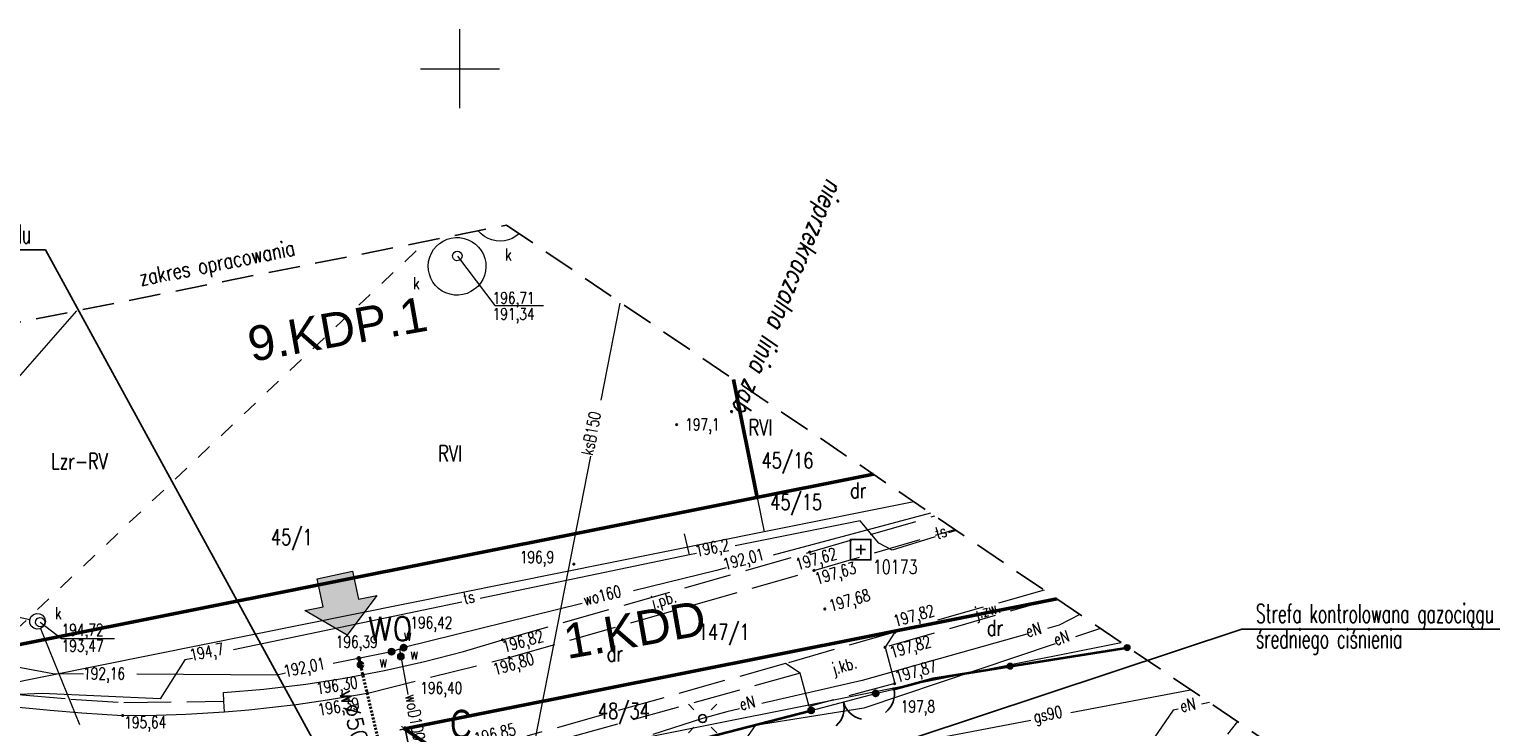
# Model space of a CAD drawing. Header units: centimetres. Extents: x 7405963 to 7406311, y 5744969 to 5745352.
# Tile 17 of 23: x 7406023 to 7406115, y 5745308 to 5745352. Entities that reach past the tile are written whole.
import ezdxf
from ezdxf import colors
from ezdxf.entities.mleader import LeaderData, LeaderLine
from ezdxf.enums import TextEntityAlignment as Align
from ezdxf.math import Vec2, Vec3

# ---------------------------------------------------------------- set-up
doc = ezdxf.new("R2010")
doc.units = ezdxf.units.CM
doc.header["$LTSCALE"] = 2
doc.header["$MEASUREMENT"] = 0
for name, pattern in [('0', [1.5, 1, -0.5]), ('1053', [2, 1.5, -0.5]), ('2', [2, 1.5, -0.5]), ('2217', [2, 1.5, -0.5]), ('2218', [1, 0.5, -0.5]), ('3901', [0]), ('DOT2', [3.175, 0, -3.175]), ('HIDDEN', [9.525, 6.35, -3.175])]:
    doc.linetypes.add(name, pattern=pattern)
for name, color, linetype, lineweight in [('_B-KD brudna', 26, 'Continuous', 40), ('_B-woda', 140, 'Continuous', 40), ('A-teksty', 7, 'Continuous', 18), ('AA KRAWEZNIKI', 18, 'Continuous', 70), ('OPISY', 70, 'Continuous', 18), ('w_opis wod_kan', 18, 'Continuous', 30), ('w_wsp', 10, 'Continuous', 30), ('ZJAZD', 10, 'Continuous', 9)]:
    doc.layers.add(name, color=color, linetype=linetype, lineweight=lineweight)
for name, color, linetype in [('BRAMA', 42, 'Continuous'), ('DZIALKI', 98, 'Continuous'), ('DZIALKI-OPIS', 98, 'Continuous'), ('ENERGIA', 10, 'Continuous'), ('ENERGIA-OPIS', 10, 'Continuous'), ('GAZ', 50, 'Continuous'), ('GAZ-OPIS', 7, 'Continuous'), ('JEZDNIA', 7, '1053'), ('JEZDNIA-OPIS', 7, '2'), ('KANALIZACJA', 36, 'Continuous'), ('KANALIZACJA-OPIS', 38, 'Continuous'), ('KONTURY-OPIS', 98, '2217'), ('LATARNIE', 1, 'Continuous'), ('MDCP_nowa', 7, 'Continuous'), ('MPZP', 70, 'Continuous'), ('OSNOWA', 7, 'Continuous'), ('OSNOWA-OPIS', 7, 'Continuous'), ('PLOT', 48, '3901'), ('RZEDNE', 7, 'Continuous'), ('SIATKA', 7, 'Continuous'), ('STUDNIA_PODZIEMNA', 28, 'Continuous'), ('STUDZIENKA', 98, 'Continuous'), ('TELEFON', 30, 'Continuous'), ('TELEFON-OPIS', 30, 'Continuous'), ('UZYTKI', 98, '2218'), ('UZYTKI-OPIS', 98, '2218'), ('WLAZ_OKRAGLY', 42, 'Continuous'), ('WODOC-OPIS', 5, 'Continuous'), ('WODOCIAG', 5, 'Continuous'), ('zakres', 7, '0'), ('ZASUWA', 5, 'Continuous')]:
    doc.layers.add(name, color=color, linetype=linetype)
doc.styles.add('Arial-Bold', font='arial.ttf', dxfattribs={"width": 0.75})
doc.styles.add('RomanS', font='romans.shx', dxfattribs={"width": 0.75})
doc.styles.add('STYL1', font='SIMPLEX.SHX', dxfattribs={"width": 0.8})
doc.styles.add('STYL_ARIAL', font='simplex', dxfattribs={"width": 0.75, "oblique": 0.1})
doc.styles.add('Łukasz', font='simplex.shx')
doc.dimstyles.new('Mapa500', dxfattribs={"dimtxt": 0.9, "dimasz": 0.007, "dimexe": 0.3, "dimexo": 0, "dimgap": 0.3, "dimtad": 1, "dimrnd": 0.01, "dimzin": 9, "dimtxsty": 'RomanS', "dimblk": 'ZASIECZKA POMOCNICZA', "dimcen": 0.25, "dimclrd": 3, "dimclre": 256, "dimclrt": 256, "dimadec": 0, "dimazin": 2, "dimtp": 5, "dimtfac": 1, "dimtofl": 0, "dimtmove": 0, "dimatfit": 3, "dimfxl": 1, "dimtolj": 1, "dimtzin": 0, "dimlwe": 5, "dimarcsym": 0})

# ---------------------------------------------------------------- blocks, each defined once
blk = doc.blocks.new('*U311')
at = {"color": 250, "linetype": 'ByBlock', "style": 'RomanS', "oblique": 12, "width": 0.75}
blk.add_text('nieprzekraczalna linia zab.', height=1.2, dxfattribs=at).set_placement((-53.927, 18.393), align=Align.MIDDLE_CENTER)
blk = doc.blocks.new('ZASIECZKA POMOCNICZA')
for p, q in [((-22, 0), (22, 0)), ((0, 50), (0, -50))]:
    blk.add_line(p, q)
at = {"const_width": 10}
blk.add_lwpolyline([(-30, -30), (30, 30)], dxfattribs=at)
blk = doc.blocks.new('*D807')
at = {"layer": 'MPZP', "linetype": 'DOT2', "lineweight": 5}
for p, q in [((7406046.49, 5745308.22), (7406046.834, 5745308.289)), ((7406047.155, 5745304.886), (7406047.499, 5745304.954))]:
    blk.add_line(p, q, dxfattribs=at)
at = {"layer": 'MPZP', "color": 3, "lineweight": -2}
blk.add_line((7406046.542, 5745308.223), (7406047.203, 5745304.902), dxfattribs=at)
at = {"layer": 'MPZP', "color": 3, "lineweight": -2, "xscale": 0.006999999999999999, "yscale": 0.006999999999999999, "zscale": 0.006999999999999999}
for p, rotation in [((7406046.54, 5745308.23), 101.2731383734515), ((7406047.205, 5745304.896), 281.2731383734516)]:
    blk.add_blockref('ZASIECZKA POMOCNICZA', p, dxfattribs=dict(at, rotation=rotation))
at = {"layer": 'MPZP', "insert": (7406047.809, 5745306.14), "char_height": 0.9, "attachment_point": 5, "rotation": 281.27314, "style": 'RomanS'}
blk.add_mtext('\\A1;3,4', dxfattribs=at)
blk = doc.blocks.new('SS')
blk.add_hatch(color=256).paths.add_polyline_path([(0, 0), (2.084, 2.306), (2.084, 1.122), (3.892, 1.122), (3.892, -1.174), (2.084, -1.174), (2.084, -2.358)])
for p, q in [((0, 0), (2.084, 2.306)), ((2.084, 2.306), (2.084, 1.122)), ((2.084, 1.122), (3.892, 1.122)), ((3.892, 1.122), (3.892, -1.174)), ((2.084, -2.358), (0, 0)), ((3.892, -1.174), (2.084, -1.174)), ((2.084, -1.174), (2.084, -2.358))]:
    blk.add_line(p, q)
blk = doc.blocks.new('OTOB')
at = {"color": 0}
for centre, start, end in [((-1.5, 0), 0, 63.26058), ((1.5, 0), 116.73942, 180)]:
    blk.add_arc(centre, 1.5, start, end, dxfattribs=at)
blk = doc.blocks.new('KOGR')
at = {"color": 0}
for radius in [0.2, 0.18, 0.16, 0.14, 0.12, 0.1, 0.08, 0.06, 0.04, 0.02]:
    blk.add_circle((0, 0), radius, dxfattribs=at)
blk = doc.blocks.new('OTOF')
at = {"color": 0}
blk.add_arc((1.5, 0), 1.5, 116.73942, 180, dxfattribs=at)
blk = doc.blocks.new('SUEO')
at = {"color": 0}
for p, q in [((-0.9, 0.9), (-0.55, 0.55)), ((0.9, 0.9), (0.55, 0.55)), ((-0.9, -0.9), (-0.55, -0.55)), ((0.9, -0.9), (0.55, -0.55))]:
    blk.add_line(p, q, dxfattribs=at)
blk.add_circle((0, 0), 0.25, dxfattribs=at)
blk = doc.blocks.new('SUWW')
at = {"color": 0}
for radius in [0.2, 0.18, 0.16, 0.14, 0.12, 0.1, 0.08, 0.06, 0.04, 0.02]:
    blk.add_circle((0, 0), radius, dxfattribs=at)
blk = doc.blocks.new('OTRS')
at = {"color": 0}
blk.add_circle((0, 0), 0.05, dxfattribs=at)
blk = doc.blocks.new('OSSP')
at = {"color": 0}
for p, q in [((-0.3, 0), (0.3, 0)), ((0, 0.3), (0, -0.3))]:
    blk.add_line(p, q, dxfattribs=at)
blk.add_lwpolyline([(-0.65, -0.65), (0.65, -0.65), (0.65, 0.65), (-0.65, 0.65)], close=True, dxfattribs=at)
blk = doc.blocks.new('A$7E8815FB1995')
at = {"layer": 'BRAMA', "color": 7, "lineweight": 18}
for p, q in [((-27.784, 9.393), (-23.709, 10.473)), ((-23.709, 10.473), (-22.552, 10.747))]:
    blk.add_line(p, q, dxfattribs=at)
at = {"layer": 'DZIALKI', "color": 7, "lineweight": 18}
for p, q in [((-92.51, 13.84), (-74.233, 34.68)), ((-32.688, 30.343), (-31.19, 22.87)), ((-31.19, 22.87), (-23.843, 24.335)), ((-31.19, 22.87), (-30.75, 20.69)), ((-21.284, 22.596), (-30.75, 20.69)), ((-30.75, 20.69), (-82.53, 10.27)), ((-12.234, 16.448), (-53.51, 8.22)), ((-49.46, 5.46), (-8.172, 13.688))]:
    blk.add_line(p, q, dxfattribs=at)
at = {"layer": 'ENERGIA', "color": 10, "lineweight": 18}
for p, q in [((-10.792, 15.468), (-12.101, 14.786)), ((-14.147, 14.212), (-24.553, 11.292)), ((-12.101, 14.786), (-12.844, 14.577)), ((-9.484, 14.579), (-11.063, 14.048)), ((-12.344, 13.616), (-24.444, 9.543)), ((-24.553, 11.292), (-30.894, 9.82)), ((-33.127, 9.301), (-34.65, 8.878)), ((-32.311, 9.491), (-33.127, 9.301)), ((-24.444, 9.543), (-31.336, 8.44)), ((-4.88, 9.41), (-6.559, 6.992)), ((-4.564, 9.475), (-4.88, 9.41)), ((-2.578, 9.888), (-3.084, 9.782)), ((-34.65, 8.878), (-37.808, 7.859)), ((-31.336, 8.44), (-34.506, 3.907))]:
    blk.add_line(p, q, dxfattribs=at)
at = {"layer": 'GAZ', "color": 56, "lineweight": 18}
for p, q in [((-11.348, 9.257), (-3.779, 10.704)), ((-52.305, 1.479), (-13.889, 8.771)), ((-0.817, 8.691), (-1.447, 7.896))]:
    blk.add_line(p, q, dxfattribs=at)
at = {"layer": 'JEZDNIA', "color": 7, "linetype": '2', "lineweight": 18}
for p, q in [((-27.88, 19.41), (-19.966, 21.701)), ((-27.61, 18.25), (-18.703, 20.843)), ((-47.31, 13.86), (-27.88, 19.41)), ((-46.89, 12.74), (-27.61, 18.25)), ((-13.055, 17.005), (-22.49, 14.34)), ((-12.309, 16.499), (-23.11, 13.39)), ((-22.49, 14.34), (-29.41, 12.36)), ((-22.49, 14.34), (-23.11, 13.39)), ((-52.241, 12.487), (-49.778, 13.127)), ((-49.778, 13.127), (-47.31, 13.86)), ((-23.11, 13.39), (-22.5, 11.09)), ((-55.744, 10.515), (-46.89, 12.74)), ((-54.776, 11.918), (-52.241, 12.487)), ((-29.41, 12.36), (-45.77, 7.76)), ((-28.47, 11.75), (-29.41, 12.36)), ((-59.745, 11.062), (-57.303, 11.44)), ((-57.303, 11.44), (-56.1, 11.66)), ((-56.1, 11.66), (-54.776, 11.918)), ((-28.47, 11.75), (-45.5, 6.99)), ((-27.91, 9.64), (-28.47, 11.75)), ((-77.955, 10.395), (-74.616, 10.107)), ((-64.96, 10.52), (-62.396, 10.738)), ((-64.946, 9.97), (-64.96, 10.52)), ((-62.396, 10.738), (-59.745, 11.062)), ((-58.387, 10.055), (-56.474, 10.375)), ((-56.474, 10.375), (-55.744, 10.515)), ((-22.5, 11.09), (-27.91, 9.64)), ((-77.907, 9.603), (-75.917, 9.409)), ((-75.917, 9.409), (-73.923, 9.243)), ((-74.616, 10.107), (-71.27, 9.9)), ((-71.27, 9.9), (-64.95, 9.97)), ((-67.337, 9.157), (-64.9, 9.3)), ((-64.9, 9.3), (-64.946, 9.97)), ((-64.9, 9.3), (-63.348, 9.436)), ((-63.348, 9.436), (-60.358, 9.773)), ((-60.358, 9.773), (-58.387, 10.055)), ((-73.923, 9.243), (-71.34, 9.07)), ((-71.34, 9.07), (-69.188, 9.092)), ((-69.188, 9.092), (-67.337, 9.157))]:
    blk.add_line(p, q, dxfattribs=at)
at = {"layer": 'KANALIZACJA', "color": 34, "lineweight": 18}
for p, q in [((-41.059, 29.029), (-39.857, 35.168)), ((-41.752, 25.486), (-45.65, 5.56)), ((-100.608, 20.28), (-77.212, 15.141)), ((-76.535, 14.571), (-74.065, 8.509))]:
    blk.add_line(p, q, dxfattribs=at)
at = {"layer": 'KANALIZACJA-OPIS', "color": 34, "lineweight": 18}
for p, q in [((-50.164, 38.148), (-47.791, 35.01)), ((-47.791, 35.01), (-44.708, 35.01)), ((-76.553, 14.974), (-75.214, 13.948)), ((-75.214, 13.948), (-71.856, 13.948))]:
    blk.add_line(p, q, dxfattribs=at)
at = {"layer": 'PLOT', "color": 7, "linetype": '3901', "lineweight": 35}
for p, q in [((-20.076, 11.418), (-7.717, 13.379)), ((-22.552, 10.747), (-20.076, 11.418)), ((-47.218, 4.387), (-27.784, 9.393))]:
    blk.add_line(p, q, dxfattribs=at)
at = {"layer": 'PLOT', "color": 7}
for centre, radius in [((-7.795, 13.367), 0.175), ((-7.795, 13.367), 0.158), ((-7.795, 13.367), 0.14), ((-7.795, 13.367), 0.122), ((-7.795, 13.367), 0.105), ((-7.795, 13.367), 0.0875), ((-7.795, 13.367), 0.07), ((-7.795, 13.367), 0.0525), ((-7.795, 13.367), 0.035), ((-15.202, 12.191), 0.175), ((-15.202, 12.191), 0.158), ((-15.202, 12.191), 0.14), ((-15.202, 12.191), 0.122), ((-15.202, 12.191), 0.105), ((-15.202, 12.191), 0.0875), ((-15.202, 12.191), 0.07), ((-15.202, 12.191), 0.0525), ((-15.202, 12.191), 0.035)]:
    blk.add_circle(centre, radius, dxfattribs=at)
at = {"layer": 'SIATKA', "color": 7, "lineweight": 18}
for p, q in [((-50, 47.5), (-50, 52.5)), ((-52.5, 50), (-47.5, 50))]:
    blk.add_line(p, q, dxfattribs=at)
at = {"layer": 'STUDNIA_PODZIEMNA', "color": 34, "lineweight": 18}
for p, q in [((-51.493, 38.763), (-51.289, 38.945)), ((-51.289, 38.945), (-51.061, 39.094)), ((-51.061, 39.094), (-50.813, 39.207)), ((-50.813, 39.207), (-50.55, 39.281)), ((-50.55, 39.281), (-50.28, 39.316)), ((-50.28, 39.316), (-50.007, 39.311)), ((-50.007, 39.311), (-49.738, 39.264)), ((-49.738, 39.264), (-49.48, 39.179)), ((-49.48, 39.179), (-49.236, 39.055)), ((-49.236, 39.055), (-49.014, 38.897)), ((-49.014, 38.897), (-48.818, 38.707)), ((-48.661, 39.551), (-48.843, 39.741)), ((-48.452, 39.389), (-48.661, 39.551)), ((-48.222, 39.26), (-48.452, 39.389)), ((-47.976, 39.166), (-48.222, 39.26)), ((-47.718, 39.109), (-47.976, 39.166)), ((-47.455, 39.091), (-47.718, 39.109)), ((-47.192, 39.111), (-47.455, 39.091)), ((-46.935, 39.17), (-47.192, 39.111)), ((-46.689, 39.265), (-46.935, 39.17)), ((-46.46, 39.396), (-46.689, 39.265)), ((-46.253, 39.559), (-46.46, 39.396)), ((-51.981, 37.804), (-51.914, 38.069)), ((-51.914, 38.069), (-51.809, 38.321)), ((-51.809, 38.321), (-51.668, 38.554)), ((-51.668, 38.554), (-51.493, 38.763)), ((-48.818, 38.707), (-48.653, 38.49)), ((-48.653, 38.49), (-48.521, 38.251)), ((-48.521, 38.251), (-48.427, 37.995)), ((-48.427, 37.995), (-48.372, 37.728)), ((-52.007, 37.533), (-51.981, 37.804)), ((-51.992, 37.26), (-52.007, 37.533)), ((-51.937, 36.993), (-51.992, 37.26)), ((-51.843, 36.737), (-51.937, 36.993)), ((-48.384, 37.184), (-48.45, 36.919)), ((-48.357, 37.456), (-48.384, 37.184)), ((-48.372, 37.728), (-48.357, 37.456)), ((-51.711, 36.498), (-51.843, 36.737)), ((-51.546, 36.281), (-51.711, 36.498)), ((-51.35, 36.092), (-51.546, 36.281)), ((-51.128, 35.933), (-51.35, 36.092)), ((-48.871, 36.225), (-49.075, 36.043)), ((-48.696, 36.434), (-48.871, 36.225)), ((-48.555, 36.668), (-48.696, 36.434)), ((-48.45, 36.919), (-48.555, 36.668)), ((-50.885, 35.81), (-51.128, 35.933)), ((-50.626, 35.724), (-50.885, 35.81)), ((-50.357, 35.678), (-50.626, 35.724)), ((-50.084, 35.672), (-50.357, 35.678)), ((-49.814, 35.707), (-50.084, 35.672)), ((-49.551, 35.781), (-49.814, 35.707)), ((-49.303, 35.895), (-49.551, 35.781)), ((-49.075, 36.043), (-49.303, 35.895))]:
    blk.add_line(p, q, dxfattribs=at)
at = {"layer": 'STUDZIENKA', "color": 7, "lineweight": 18}
for p, q in [((-77.215, 15.122), (-77.137, 15.315)), ((-77.209, 14.915), (-77.215, 15.122)), ((-77.118, 14.728), (-77.209, 14.915)), ((-77.137, 15.315), (-76.987, 15.459)), ((-76.987, 15.459), (-76.791, 15.529)), ((-76.791, 15.529), (-76.584, 15.514)), ((-76.584, 15.514), (-76.401, 15.416)), ((-76.401, 15.416), (-76.273, 15.252)), ((-76.26, 14.845), (-76.377, 14.673)), ((-76.273, 15.252), (-76.224, 15.05)), ((-76.224, 15.05), (-76.26, 14.845)), ((-76.959, 14.593), (-77.118, 14.728)), ((-76.76, 14.535), (-76.959, 14.593)), ((-76.554, 14.564), (-76.76, 14.535)), ((-76.377, 14.673), (-76.554, 14.564))]:
    blk.add_line(p, q, dxfattribs=at)
at = {"layer": 'TELEFON', "color": 30, "lineweight": 18}
for p, q in [((-24.69, 21.4), (-32.595, 19.818)), ((-23.5, 19.97), (-24.69, 21.4)), ((-35.481, 19.24), (-35.804, 20.565)), ((-19.939, 20.369), (-22.664, 19.542)), ((-18.603, 20.775), (-19.1, 20.624)), ((-22.664, 19.542), (-23.5, 19.97)), ((-35.481, 19.24), (-48.725, 16.479)), ((-35.046, 19.327), (-35.481, 19.24)), ((-49.872, 16.24), (-64.327, 13.226)), ((-67.399, 12.585), (-68.974, 10.136)), ((-66.909, 12.687), (-67.399, 12.585)), ((-76.431, 10.47), (-78.811, 10.354)), ((-68.974, 10.136), (-76.431, 10.47))]:
    blk.add_line(p, q, dxfattribs=at)
at = {"layer": 'UZYTKI', "color": 86, "linetype": '2218', "lineweight": 18}
blk.add_line((-82.53, 10.27), (-52.123, 39.088), dxfattribs=at)
at = {"layer": 'WLAZ_OKRAGLY', "color": 7, "lineweight": 18}
for p, q in [((-50.463, 38.172), (-50.434, 38.278)), ((-50.452, 38.062), (-50.463, 38.172)), ((-50.401, 37.964), (-50.452, 38.062)), ((-50.434, 38.278), (-50.369, 38.367)), ((-50.319, 37.891), (-50.401, 37.964)), ((-50.369, 38.367), (-50.276, 38.427)), ((-50.276, 38.427), (-50.168, 38.448)), ((-50.168, 38.448), (-50.059, 38.429)), ((-50.059, 38.429), (-49.965, 38.372)), ((-49.922, 37.97), (-50.003, 37.895)), ((-49.965, 38.372), (-49.897, 38.285)), ((-49.874, 38.07), (-49.922, 37.97)), ((-49.897, 38.285), (-49.866, 38.18)), ((-49.866, 38.18), (-49.874, 38.07)), ((-50.215, 37.853), (-50.319, 37.891)), ((-50.105, 37.854), (-50.215, 37.853)), ((-50.003, 37.895), (-50.105, 37.854)), ((-76.85, 14.934), (-76.831, 15.088)), ((-76.79, 14.791), (-76.85, 14.934)), ((-76.831, 15.088), (-76.737, 15.212)), ((-76.737, 15.212), (-76.594, 15.272)), ((-76.594, 15.272), (-76.44, 15.252)), ((-76.44, 15.252), (-76.316, 15.158)), ((-76.275, 14.861), (-76.369, 14.737)), ((-76.316, 15.158), (-76.256, 15.015)), ((-76.256, 15.015), (-76.275, 14.861)), ((-76.667, 14.697), (-76.79, 14.791)), ((-76.513, 14.677), (-76.667, 14.697)), ((-76.369, 14.737), (-76.513, 14.677))]:
    blk.add_line(p, q, dxfattribs=at)
at = {"layer": 'WODOCIAG', "color": 5, "lineweight": 18}
for p, q in [((-20.229, 21.879), (-30.18, 19.211)), ((-33.769, 18.249), (-39.027, 16.952)), ((-33.166, 18.411), (-33.769, 18.249)), ((-42.274, 16.151), (-53.557, 13.368)), ((-75.761, 11.707), (-92.747, 14.851)), ((-54.328, 13.11), (-58.022, 12.354)), ((-53.829, 13.277), (-54.328, 13.11)), ((-53.557, 13.368), (-53.829, 13.277)), ((-53.829, 13.277), (-53.289, 10.4)), ((-73.817, 11.696), (-75.761, 11.707)), ((-61.564, 11.631), (-70.448, 11.678)), ((-61.03, 11.74), (-61.564, 11.631))]:
    blk.add_line(p, q, dxfattribs=at)
at = {"layer": 'zakres', "color": 7, "linetype": '0', "lineweight": 25}
for p, q in [((-82.686, 32.996), (-47.048, 40.099)), ((-47.048, 40.099), (54.916, -29.172))]:
    blk.add_line(p, q, dxfattribs=at)
at = {"layer": 'BRAMA', "color": 7}
for p in [(-23.709, 10.473), (-27.784, 9.393)]:
    blk.add_blockref('KOGR', p, dxfattribs=at)
for name, p, rotation in [('OTOF', (-22.552, 10.747), 192.0488799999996), ('OTOB', (-25.747, 9.933), 194.84576)]:
    blk.add_blockref(name, p, dxfattribs=dict(at, rotation=rotation))
at = {"layer": 'LATARNIE', "color": 7}
blk.add_blockref('SUEO', (-34.65, 8.878), dxfattribs=at)
at = {"layer": 'OSNOWA', "color": 7}
blk.add_blockref('OSSP', (-24.649, 19.566), dxfattribs=at)
at = {"layer": 'RZEDNE', "color": 7}
for p in [(-36.291, 27.473), (-27.88, 19.41), (-42.799, 18.646), (-27.61, 18.25), (-26.92, 15.81), (-47.31, 13.86), (-22.49, 14.34), (-23.11, 13.39), (-46.89, 12.74), (-56.1, 11.66), (-22.5, 11.09), (-55.85, 10.49), (-22.552, 10.747), (-71.34, 9.07)]:
    blk.add_blockref('OTRS', p, dxfattribs=at)
at = {"layer": 'ZASUWA', "color": 5}
for p in [(-54.328, 13.11), (-53.74, 12.805), (-53.557, 13.368)]:
    blk.add_blockref('SUWW', p, dxfattribs=at)
at = {"layer": 'DZIALKI-OPIS', "color": 7, "style": 'STYL_ARIAL', "width": 0.75}
for s, p in [('45/16', (-30.918, 25.714)), ('45/15', (-30.368, 23.077)), ('45/1', (-61.952, 20.86)), ('147/1', (-34.948, 14.852)), ('48/34', (-41.266, 9.859))]:
    blk.add_text(s, height=1, dxfattribs=at).set_placement(p, align=Align.TOP_LEFT)
at = {"layer": 'ENERGIA-OPIS', "color": 10, "style": 'STYL_ARIAL', "width": 0.75}
for rotation, p in [(15.6762, (-14.292, 14.735)), (18.6044, (-12.54, 14.2)), (13.0685, (-32.392, 10.129)), (11.7156, (-4.521, 10.011))]:
    blk.add_text('eN', height=0.75, rotation=rotation, dxfattribs=at).set_placement(p, align=Align.TOP_LEFT)
at = {"layer": 'GAZ-OPIS', "color": 56, "style": 'STYL_ARIAL', "width": 0.75}
blk.add_text('gs90', height=0.75, rotation=10.8241, dxfattribs=at).set_placement((-13.787, 9.356), align=Align.TOP_LEFT)
at = {"layer": 'JEZDNIA-OPIS', "color": 7, "style": 'STYL_ARIAL', "width": 0.75}
for s, rotation, p in [('j.pb.', 15.9493, (-38.016, 16.539)), ('j.zw.', 16.0603, (-17.531, 15.883)), ('j.kb.', 15.9673, (-26.566, 12.374))]:
    blk.add_text(s, height=0.75, rotation=rotation, dxfattribs=at).set_placement(p, align=Align.TOP_LEFT)
at = {"layer": 'KANALIZACJA-OPIS', "color": 34, "style": 'STYL_ARIAL', "width": 0.75}
for p in [(-46.938, 38.244), (-52.763, 36.425), (-75.413, 15.545)]:
    blk.add_text('k', height=0.75, dxfattribs=at).set_placement(p, align=Align.MIDDLE_CENTER)
for s, p in [('196,71', (-47.933, 35.12)), ('191,34', (-47.933, 34.107)), ('194,72', (-75.197, 14.122)), ('193,47', (-75.197, 13.11))]:
    blk.add_text(s, height=0.75, dxfattribs=at).set_placement(p)
blk.add_text('ksB150', height=0.75, rotation=78.9299, dxfattribs=at).set_placement((-42.34, 25.638), align=Align.TOP_LEFT)
at = {"layer": 'KONTURY-OPIS', "color": 3, "style": 'STYL_ARIAL', "width": 0.75}
for p in [(-31.743, 27.798), (-51.375, 26.155)]:
    blk.add_text('RVI', height=1, dxfattribs=at).set_placement(p, align=Align.TOP_LEFT)
at = {"layer": 'OSNOWA-OPIS', "color": 7, "style": 'STYL_ARIAL', "width": 0.75}
blk.add_text('10173', height=0.875, dxfattribs=at).set_placement((-23.873, 18.914), align=Align.TOP_LEFT)
at = {"layer": 'RZEDNE', "color": 7, "style": 'STYL_ARIAL', "width": 0.75}
for s, p in [('197,1', (-35.748, 26.883)), ('196,9', (-46.212, 18.491)), ('197,8', (-22.114, 9.044))]:
    blk.add_text(s, height=0.75, dxfattribs=at).set_placement(p, align=Align.BOTTOM_LEFT)
for s, rotation, p in [('197,62', 16.1409, (-28.58, 18.036)), ('197,63', 16.2281, (-27.356, 17.137)), ('197,68', 15.9673, (-26.47, 15.425)), ('197,82', 15.7737, (-22.405, 14.456)), ('196,82', 15.9415, (-47.136, 12.838)), ('197,82', 16.0581, (-22.618, 12.479)), ('196,80', 15.9493, (-47.727, 11.399)), ('197,87', 15.6762, (-22.286, 10.939)), ('196,30', 8.8056, (-59.007, 10.189)), ('196,39', 9.5017, (-58.885, 8.828)), ('195,64', 0.5936, (-71.228, 8.029)), ('196,85', 13.8331, (-48.931, 7.015))]:
    blk.add_text(s, height=0.75, rotation=rotation, dxfattribs=at).set_placement(p, align=Align.BOTTOM_LEFT)
at = {"layer": 'TELEFON-OPIS', "color": 30, "style": 'STYL_ARIAL', "width": 0.75}
for s, rotation, p in [('ts', 16.2281, (-20.022, 20.946)), ('196,2', 11.3191, (-35.193, 19.845)), ('ts', 11.7776, (-49.863, 16.85)), ('194,7', 11.7776, (-67.166, 13.246))]:
    blk.add_text(s, height=0.75, rotation=rotation, dxfattribs=at).set_placement(p, align=Align.TOP_LEFT)
at = {"layer": 'UZYTKI-OPIS', "color": 86, "style": 'STYL_ARIAL', "width": 0.75}
for s, p in [('Lzr-RV', (-75.871, 25.662)), ('dr', (-25.323, 23.821)), ('dr', (-16.665, 15.12)), ('dr', (-40.713, 13.488))]:
    blk.add_text(s, height=1, dxfattribs=at).set_placement(p, align=Align.TOP_LEFT)
at = {"layer": 'WODOC-OPIS', "color": 5, "style": 'STYL_ARIAL', "width": 0.75}
for s, rotation, p in [('192,01', 15.0103, (-33.441, 18.989)), ('wo160', 13.8556, (-42.279, 16.749)), ('192,16', 359.6917, (-73.835, 12.109)), ('192,01', 11.5526, (-61.221, 12.229)), ('woD100', 280.6183, (-52.733, 10.471))]:
    blk.add_text(s, height=0.75, rotation=rotation, dxfattribs=at).set_placement(p, align=Align.TOP_LEFT)
for s, p in [('196,42', (-53.134, 15.325)), ('196,39', (-57.856, 14.112)), ('w', (-53.578, 14.555)), ('w', (-53.161, 13.356)), ('w', (-55.117, 12.86)), ('196,40', (-52.508, 11.191))]:
    blk.add_text(s, height=0.75, dxfattribs=at).set_placement(p, align=Align.TOP_LEFT)
at = {"layer": 'zakres', "color": 7, "style": 'STYL_ARIAL', "width": 0.75}
blk.add_text('zakres opracowania', height=1, rotation=11.2731, dxfattribs=at).set_placement((-70.115, 35.953), align=Align.BOTTOM_LEFT)
blk = doc.blocks.new('WSP')
at = {"layer": 'w_wsp'}
blk.add_circle((-0.001, 0.002), 0.0416, dxfattribs=at)
at = {"layer": 'w_wsp', "style": 'Łukasz', "flags": 12}
blk.add_attdef('WSP1', (0.489, 0.308), '', height=1, dxfattribs=at)
blk = doc.blocks.new('A$7E8A1212E3A145')
at = {"layer": '_B-KD brudna'}
for p, q in [((-244.39, 51.25), (-212.42, 29.39)), ((-374.43, -134.82), (-141.56, -78.15))]:
    blk.add_line(p, q, dxfattribs=at)
blk.add_lwpolyline([(-141.56, -78.15), (-138.14, -73.27)], dxfattribs=at)
at = {"layer": '_B-woda'}
for p, q in [((-315.47, 430.97), (-316.22, 434.12)), ((-281.45, 287.45), (-291.67, 330.54)), ((-405.58, 120.63), (-281.45, 287.45)), ((-232.13, 0.56), (-405.58, 120.63))]:
    blk.add_line(p, q, dxfattribs=at)
at = {"layer": '_B-woda', "linetype": 'HIDDEN', "ltscale": 0.1}
blk.add_line((-293.97, 340.27), (-315.03, 429.11), dxfattribs=at)
at = {"layer": 'AA KRAWEZNIKI'}
for centre, radius in [((-315.25, 430.04), 0.955), ((-292.82, 335.41), 6), ((-292.82, 335.41), 5), ((-248.52, 54.08), 6), ((-248.52, 54.08), 5)]:
    blk.add_circle(centre, radius, dxfattribs=at)
at = {"layer": 'w_wsp'}
ref = blk.add_blockref('WSP', (-316.2, 434.12), dxfattribs=dict(at, xscale=20.00000000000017, yscale=20.00000000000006, zscale=20.00000000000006, rotation=359.9865031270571))
ref.add_attrib('WSP1', 'W0', (-310.51, 445.37), dxfattribs={"height": 15, "rotation": 359.98646, "style": 'Łukasz'})
ref = blk.add_blockref('WSP', (-292.81, 335.36), dxfattribs=dict(at, xscale=20.00000000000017, yscale=20.00000000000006, zscale=20.00000000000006, rotation=359.9865031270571))
ref.add_attrib('WSP1', 'W1', (-282.86, 330.37), dxfattribs={"height": 15, "rotation": 359.98646, "style": 'Łukasz'})
ref = blk.add_blockref('WSP', (-281.44, 287.4), dxfattribs=dict(at, xscale=20.00000000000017, yscale=20.00000000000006, zscale=20.00000000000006, rotation=359.9865031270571))
ref.add_attrib('WSP1', 'W2', (-318.29, 284.9), dxfattribs={"height": 15, "rotation": 359.98646, "style": 'Łukasz'})
ref = blk.add_blockref('WSP', (-405.52, 120.58), dxfattribs=dict(at, xscale=20.00000000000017, yscale=20.00000000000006, zscale=20.00000000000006, rotation=359.9865031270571))
ref.add_attrib('WSP1', 'W3', (-442.38, 118.08), dxfattribs={"height": 15, "rotation": 359.98646, "style": 'Łukasz'})
ref = blk.add_blockref('WSP', (-248.51, 54.03), dxfattribs=dict(at, xscale=20.00000000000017, yscale=20.00000000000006, zscale=20.00000000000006, rotation=359.9865031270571))
ref.add_attrib('WSP1', 'K2', (-241.95, 62.58), dxfattribs={"height": 15, "rotation": 359.98646, "style": 'Łukasz'})
ref = blk.add_blockref('WSP', (-212.4, 29.34), dxfattribs=dict(at, xscale=20.00000000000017, yscale=20.00000000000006, zscale=20.00000000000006, rotation=359.9865031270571))
ref.add_attrib('WSP1', 'K1', (-206.15, 29.33), dxfattribs={"height": 15, "rotation": 359.98646, "style": 'Łukasz'})
ref = blk.add_blockref('WSP', (-232.05, 0.39), dxfattribs=dict(at, xscale=20.00000000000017, yscale=20.00000000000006, zscale=20.00000000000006, rotation=359.9865031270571))
ref.add_attrib('WSP1', 'W4', (-262.09, -23.23), dxfattribs={"height": 15, "rotation": 359.98646, "style": 'Łukasz'})
ref = blk.add_blockref('WSP', (-138.12, -73.32), dxfattribs=dict(at, xscale=20.00000000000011, yscale=20.00000000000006, zscale=20.00000000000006, rotation=359.9865031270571))
ref.add_attrib('WSP1', 'K3', (-135.04, -64.44), dxfattribs={"height": 15, "rotation": 359.98646, "style": 'Łukasz'})
ref = blk.add_blockref('WSP', (-141.54, -78.19), dxfattribs=dict(at, xscale=20.00000000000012, yscale=20.00000000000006, zscale=20.00000000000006, rotation=359.9865031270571))
ref.add_attrib('WSP1', 'K4', (-162.51, -101.99), dxfattribs={"height": 15, "rotation": 359.98646, "style": 'Łukasz'})
ref = blk.add_blockref('WSP', (-380.16, -136.26), dxfattribs=dict(at, xscale=20.00000000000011, yscale=20.00000000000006, zscale=20.00000000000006, rotation=359.9865031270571))
ref.add_attrib('WSP1', 'K5', (-401.13, -160.06), dxfattribs={"height": 15, "rotation": 359.98646, "style": 'Łukasz'})
at = {"layer": 'w_opis wod_kan', "lineweight": 30, "char_height": 10, "attachment_point": 7, "style": 'Łukasz'}
for s, insert, rotation in [('w%%C50 PEHD', (-328.77, 413.15), 284.40275), ('w%%C50 PEHD', (-401.09, 103.8), 323.96766), ('ks%%C160 PVC', (-248.04, 33.73), 323.96766), ('ks%%C160 PVC', (-297.53, -108.19), 10.94319)]:
    blk.add_mtext(s, dxfattribs=dict(at, insert=insert, rotation=rotation))

msp = doc.modelspace()

# ---------------------------------------------------------------- linework, layer by layer
at = {"layer": 'MPZP', "lineweight": 50}
for points in [[(7406068.81, 5745322.87), (7406067.312, 5745330.343)], [(7405983.463, 5745319.968), (7406014.518, 5745312.047), (7406076.157, 5745324.335)], [(7406050.426, 5745305.538), (7406046.49, 5745308.22), (7406087.766, 5745316.448)]]:
    msp.add_lwpolyline(points, dxfattribs=at)

# ---------------------------------------------------------------- block references
at = {"layer": 'MPZP', "color": 80, "rotation": 247.6224213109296}
msp.add_blockref('*U311', (7406033.162, 5745292.556), dxfattribs=at)

# ---------------------------------------------------------------- texts
at = {"layer": 'MPZP', "style": 'Arial-Bold'}
for s, p in [('9.KDP.1', (7406042.25, 5745333.529)), ('1.KDD', (7406061.048, 5745314.511))]:
    msp.add_text(s, height=2.2, rotation=10.04655, dxfattribs=at).set_placement(p, align=Align.MIDDLE_CENTER)
at = {"layer": 'OPISY', "style": 'Arial-Bold', "width": 0.75}
msp.add_text('C', height=1.8, dxfattribs=at).set_placement((7406050.061, 5745308.532), align=Align.MIDDLE_CENTER)

# ---------------------------------------------------------------- dimensions: what is measured, and where the dimension line sits
at = {"layer": 'MPZP'}
dim = msp.add_linear_dim(base=(7406047.205, 5745304.896), p1=(7406046.49, 5745308.22), p2=(7406047.155, 5745304.886), angle=281.27314, dimstyle='Mapa500', override={"dimlfac": 1}, dxfattribs=at)
dim.commit()
dim.dimension.update_dxf_attribs({"geometry": '*D807', "text_midpoint": (7406046.989, 5745305.977), "dimtype": 161})

# ---------------------------------------------------------------- next in the draw order: leaders
at = {"layer": 'ZJAZD', "color": 7}
ml = msp.add_multileader_mtext('Standard', dxfattribs=at)
ml.set_content('{\\C7;\\W0.6;Projektowana lokalizacja zjazdu}', color=256, style='STYL1')
ml.set_leader_properties()
ml.build(insert=Vec2(0, 0))
ml.multileader.update_dxf_attribs({"has_text_frame": 1, "text_left_attachment_type": 6, "text_right_attachment_type": 6, "dogleg_length": 0.1, "arrow_head_size": 1})
ctx = ml.context
ctx.base_point, ctx.char_height, ctx.arrow_head_size, ctx.landing_gap_size, ctx.plane_origin = Vec3(7406004.781, 5745338.542), 1.2, 1, 0.8, Vec3(7456659.683, 5700634.874)
ctx.left_attachment, ctx.right_attachment, ctx.text_align_type = 6, 6, 2
notes = []
notes.append((ctx, [(0, (1, 1, 0), (7406023.783, 5745338.542), (-1, 0), 0.1, [(0, [(7406042.13, 5745304.959)], 0, [])])]))
ctx.mtext.insert, ctx.mtext.rotation, ctx.mtext.width, ctx.mtext.alignment, ctx.mtext.line_spacing_factor, ctx.mtext.flow_direction = Vec3(7406022.883, 5745340.138), -5.954776, 30.03052, 3, 0.8, 5
ctx.mtext.has_bg_fill, ctx.mtext.bg_color, ctx.mtext.bg_scale_factor, ctx.mtext.bg_transparency, ctx.mtext.use_window_bg_color = 1, -1027028792, 1.5, 0, 1
for ctx, leaders in notes:
    for number, flags, end, landing, length, lines in leaders:
        leader = LeaderData()
        leader.index, (leader.has_last_leader_line, leader.has_dogleg_vector, leader.attachment_direction) = number, flags
        leader.last_leader_point, leader.dogleg_vector, leader.dogleg_length = Vec3(end), Vec3(landing), length
        for number, points, colour, breaks in lines:
            line = LeaderLine()
            line.index, line.vertices, line.color, line.breaks = number, Vec3.list(points), colors.encode_raw_color(colour), breaks
            leader.lines.append(line)
        ctx.leaders.append(leader)

# ---------------------------------------------------------------- next in the draw order: block references
at = {"layer": '_B-woda', "xscale": 0.1, "yscale": 0.1, "zscale": 0.1}
msp.add_blockref('A$7E8A1212E3A145', (7406075.23, 5745269.276), dxfattribs=at)
at = {"layer": 'A-teksty', "rotation": 101.8721007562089}
msp.add_blockref('SS', (7406042.863, 5745314.147), dxfattribs=at)
at = {"layer": 'MDCP_nowa'}
msp.add_blockref('A$7E8815FB1995', (7406100, 5745300), dxfattribs=at)

# ---------------------------------------------------------------- next in the draw order: leaders
at = {"layer": 'ZJAZD', "color": 7}
ml = msp.add_multileader_mtext('Standard', dxfattribs=at)
ml.set_content('{\\C7;\\W0.6;Strefa kontrolowana gazociągu \\Pśredniego ciśnienia}', color=256, style='STYL1')
ml.set_leader_properties()
ml.build(insert=Vec2(0, 0))
ml.multileader.update_dxf_attribs({"has_text_frame": 1, "text_left_attachment_type": 6, "text_right_attachment_type": 6, "dogleg_length": 0.1, "arrow_head_size": 1})
ctx = ml.context
ctx.base_point, ctx.char_height, ctx.arrow_head_size, ctx.landing_gap_size, ctx.plane_origin = Vec3(7406099.552, 5745314.53), 1.2, 1, 0.8, Vec3(7456680.689, 5700640.323)
ctx.left_attachment, ctx.right_attachment = 6, 6
notes = []
notes.append((ctx, [(0, (1, 1, 0), (7406099.452, 5745314.53), (1, 0), 0.1, [(0, [(7406052.526, 5745298.979)], 0, [])])]))
ctx.mtext.insert, ctx.mtext.rotation, ctx.mtext.width, ctx.mtext.line_spacing_factor, ctx.mtext.flow_direction = Vec3(7406100.352, 5745316.126), -5.954776, 17.3193, 0.8, 5
ctx.mtext.has_bg_fill, ctx.mtext.bg_color, ctx.mtext.bg_scale_factor, ctx.mtext.bg_transparency, ctx.mtext.use_window_bg_color = 1, -1027028792, 1.5, 0, 1
for ctx, leaders in notes:
    for number, flags, end, landing, length, lines in leaders:
        leader = LeaderData()
        leader.index, (leader.has_last_leader_line, leader.has_dogleg_vector, leader.attachment_direction) = number, flags
        leader.last_leader_point, leader.dogleg_vector, leader.dogleg_length = Vec3(end), Vec3(landing), length
        for number, points, colour, breaks in lines:
            line = LeaderLine()
            line.index, line.vertices, line.color, line.breaks = number, Vec3.list(points), colors.encode_raw_color(colour), breaks
            leader.lines.append(line)
        ctx.leaders.append(leader)

doc.saveas('drawing.dxf')
